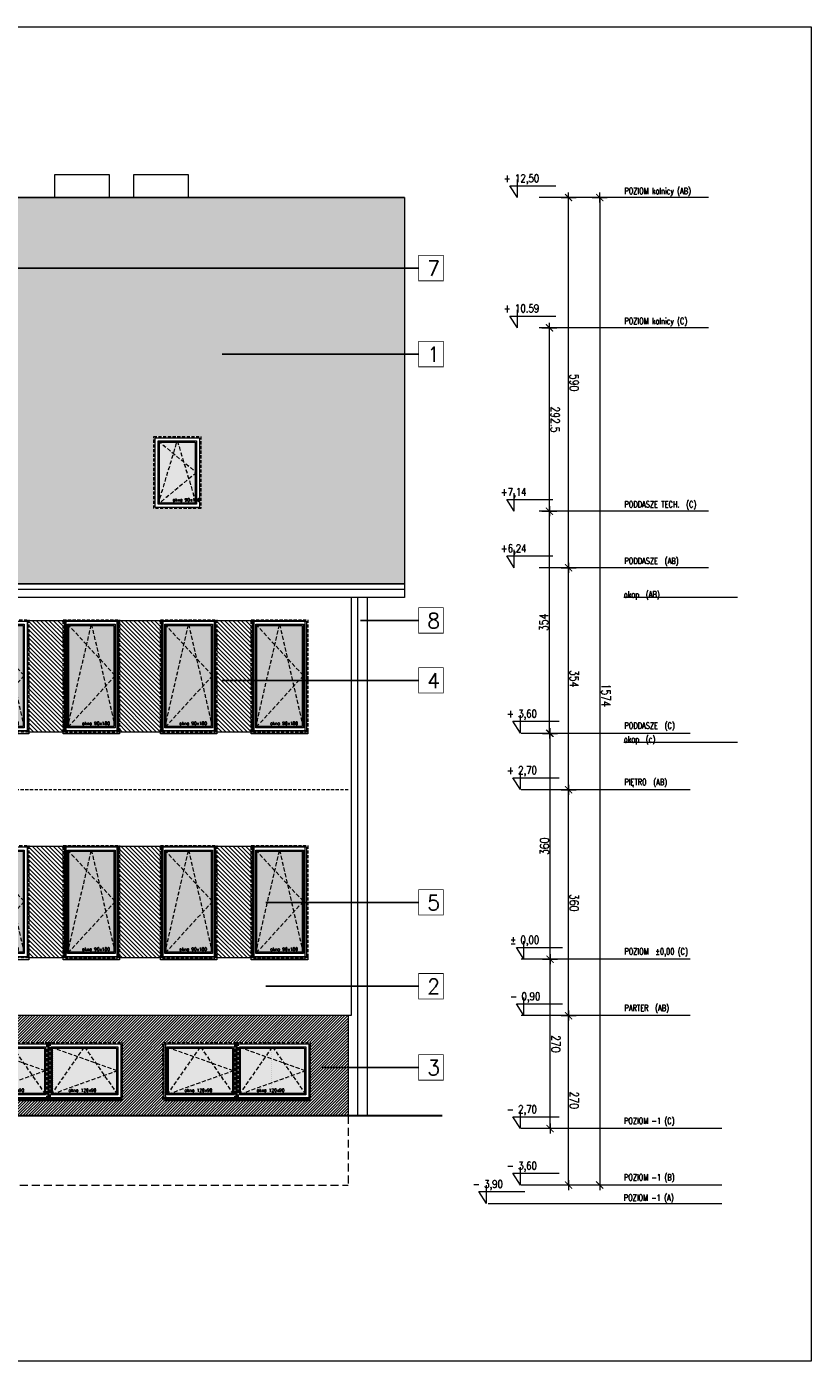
# Model space of a CAD drawing. Header units: millimetres. Extents: x 23192 to 177760, y -399809 to -79279.
# Tile 33 of 256: x 59292 to 60544, y -238865 to -236738. Entities that reach past the tile are written whole.
import ezdxf

# ---------------------------------------------------------------- set-up
doc = ezdxf.new("R2010")
doc.units = ezdxf.units.MM
for name, pattern in [('CACHE', [9.525, 6.35, -3.175]), ('CARKOVANA', [7.5, 5, -2.5]), ('HIDDEN', [9.525, 6.35, -3.175])]:
    doc.linetypes.add(name, pattern=pattern)
doc.layers.get('0').update_dxf_attribs({"lineweight": 0})
for name, color, linetype, lineweight in [('! opisy okien elewacja', 7, 'Continuous', 0), ('!! 0_ Istn-okna', 6, 'Continuous', 13), ('!! 0_ Istn-sciany', 3, 'Continuous', 30), ('!! 0_ Istn-widok', 1, 'Continuous', 15), ('!! 0_ WIDOK ELEWACJA', 4, 'Continuous', 0), ('!! 0_Istn-cienka', 4, 'Continuous', 9), ('!! 0_Istn-drzwi', 1, 'Continuous', 13), ('!! 1_Hatch dach', 252, 'Continuous', 5), ('!! 2_NOWE OKNA WIDOk - remont', 140, 'Continuous', 5), ('!! 2_TYNK OBRYS', 252, 'Continuous', 13), ('0-rzedne-blok', 62, 'Continuous', 13)]:
    doc.layers.add(name, color=color, linetype=linetype, lineweight=lineweight)
doc.layers.add('!! 0_bloki rzędnych', color=7, linetype='Continuous', lineweight=0, plot=False)
doc.layers.add('ND', color=240, linetype='Continuous', lineweight=0, plot=False)
for name, color, linetype, lineweight, true_color in [('!! 1_ELEWACJA KOLOR', 7, 'Continuous', 13, 0x6888bb), ('!! 1_Wyburzenia', 252, 'CARKOVANA', 13, 0x696969), ('!! 2_ELEWACJA COKÓŁ', 9, 'Continuous', 13, 0x808080)]:
    doc.layers.add(name, color=color, linetype=linetype, lineweight=lineweight, true_color=true_color)
doc.layers.add('!!_1  OPISY ELEWACJE', color=250, linetype='Continuous')
doc.styles.add('DEUTSCH', font='SIMPLEX8')
doc.styles.add('SIMPLEX', font='simplex.shx', dxfattribs={"width": 0.77})
doc.styles.add('TXT', font='simplex.shx')
doc.dimstyles.new('OL PB 100', dxfattribs={"dimscale": 4, "dimtxt": 3.5, "dimasz": 0.2, "dimexe": 10, "dimexo": 10, "dimgap": 0.5, "dimtad": 1, "dimdec": 1, "dimrnd": 0.5, "dimzin": 9, "dimdsep": 46, "dimtxsty": 'SIMPLEX', "dimblk": 'thick_MSz', "dimcen": 0.05, "dimdle": 8, "dimse1": 1, "dimse2": 1, "dimclrd": 256, "dimclre": 256, "dimclrt": 3, "dimadec": 1, "dimazin": 2, "dimtfac": 1, "dimtdec": 1, "dimtix": 1, "dimtofl": 0, "dimtmove": 2, "dimatfit": 3, "dimldrblk": 'thick_MSz', "dimfxl": 10, "dimfxlon": 1, "dimtolj": 1, "dimlwd": -1, "dimlwe": -1, "dimarcsym": 0})

# ---------------------------------------------------------------- blocks, each defined once
blk = doc.blocks.new('thick_MSz')
for p, q in [((-10, 0), (10, 0)), ((0, 15), (0, -15))]:
    blk.add_line(p, q)
at = {"const_width": 2, "elevation": 2}
blk.add_lwpolyline([(-7.1, -7.1), (7.1, 7.1)], dxfattribs=at)
blk = doc.blocks.new('*D3807')
at = {"layer": 'DEFPOINTS', "color": 0, "ltscale": 100, "transparency": 16777216}
for p in [(15576.3, 8739.9), (15576.3, 8648.5), (15846.3, 8648.5)]:
    blk.add_point(p, dxfattribs=at)
at = {"layer": 'ND', "ltscale": 100, "transparency": 16777216}
blk.add_line((15845.5, 8739.9), (15577.1, 8739.9), dxfattribs=at)
at = {"layer": 'ND', "ltscale": 100, "transparency": 16777216, "xscale": 0.8, "yscale": 0.8, "zscale": 0.8}
for p, rotation in [((15576.3, 8739.9), 180.0000000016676), ((15846.3, 8739.9), 1.667546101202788e-09)]:
    blk.add_blockref('thick_MSz', p, dxfattribs=dict(at, rotation=rotation))
at = {"layer": 'ND', "color": 3, "ltscale": 100, "transparency": 16777216, "insert": (15711.3, 8748.9), "char_height": 14, "attachment_point": 5, "rotation": 0, "style": 'SIMPLEX'}
blk.add_mtext('\\A1;270', dxfattribs=at)
blk = doc.blocks.new('D_kota')
for p, q in [((8.7, 0), (8.7, 23)), ((-0.8, 15), (8.7, 15)), ((8.7, 0), (-0.8, 15))]:
    blk.add_line(p, q)
blk.add_lwpolyline([(-0.8, 15), (57.9, 15)])
at = {"style": 'DEUTSCH', "width": 0.8}
blk.add_attdef('POZ.ARCH', (7.3, 19.7), '', height=10, dxfattribs=at)
blk = doc.blocks.new('*D3808')
at = {"layer": 'DEFPOINTS', "color": 0, "ltscale": 100, "transparency": 16777216}
for p in [(15846.3, 8789.5), (14272.3, 8752.2), (15846.3, 8606.6)]:
    blk.add_point(p, dxfattribs=at)
at = {"layer": 'ND', "ltscale": 100, "transparency": 16777216}
blk.add_line((14273.1, 8789.5), (15845.5, 8789.5), dxfattribs=at)
at = {"layer": 'ND', "ltscale": 100, "transparency": 16777216, "xscale": 0.8, "yscale": 0.8, "zscale": 0.8}
for p, rotation in [((14272.3, 8789.5), 180.0000000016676), ((15846.3, 8789.5), 1.667517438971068e-09)]:
    blk.add_blockref('thick_MSz', p, dxfattribs=dict(at, rotation=rotation))
at = {"layer": 'ND', "color": 3, "ltscale": 100, "transparency": 16777216, "insert": (15065.7, 8799.5), "char_height": 14, "attachment_point": 5, "rotation": 0, "style": 'SIMPLEX'}
blk.add_mtext('\\A1;1574', dxfattribs=at)
blk = doc.blocks.new('*D3809')
at = {"layer": 'DEFPOINTS', "color": 0, "ltscale": 100, "transparency": 16777216}
for p in [(15216.3, 8739.9), (15216.3, 8648.5), (15576.3, 8648.5)]:
    blk.add_point(p, dxfattribs=at)
at = {"layer": 'ND', "ltscale": 100, "transparency": 16777216}
blk.add_line((15575.5, 8739.9), (15217.1, 8739.9), dxfattribs=at)
at = {"layer": 'ND', "ltscale": 100, "transparency": 16777216, "xscale": 0.8, "yscale": 0.8, "zscale": 0.8}
for p, rotation in [((15216.3, 8739.9), 180.0000000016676), ((15576.3, 8739.9), 1.667546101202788e-09)]:
    blk.add_blockref('thick_MSz', p, dxfattribs=dict(at, rotation=rotation))
at = {"layer": 'ND', "color": 3, "ltscale": 100, "transparency": 16777216, "insert": (15396.3, 8748.9), "char_height": 14, "attachment_point": 5, "rotation": 0, "style": 'SIMPLEX'}
blk.add_mtext('\\A1;360', dxfattribs=at)
blk = doc.blocks.new('*D3810')
at = {"layer": 'DEFPOINTS', "color": 0, "ltscale": 100, "transparency": 16777216}
for p in [(14862.3, 8739.9), (14862.3, 8648.6), (15216.3, 8648.5)]:
    blk.add_point(p, dxfattribs=at)
at = {"layer": 'ND', "ltscale": 100, "transparency": 16777216}
blk.add_line((15215.5, 8739.9), (14863.1, 8739.9), dxfattribs=at)
at = {"layer": 'ND', "ltscale": 100, "transparency": 16777216, "xscale": 0.8, "yscale": 0.8, "zscale": 0.8}
for p, rotation in [((14862.3, 8739.9), 180.0000000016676), ((15216.3, 8739.9), 1.667546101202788e-09)]:
    blk.add_blockref('thick_MSz', p, dxfattribs=dict(at, rotation=rotation))
at = {"layer": 'ND', "color": 3, "ltscale": 100, "transparency": 16777216, "insert": (15039.3, 8748.9), "char_height": 14, "attachment_point": 5, "rotation": 0, "style": 'SIMPLEX'}
blk.add_mtext('\\A1;354', dxfattribs=at)
blk = doc.blocks.new('*D3811')
at = {"layer": 'DEFPOINTS', "color": 0, "ltscale": 100, "transparency": 16777216}
for p in [(14272.3, 8739.9), (14272.3, 8693), (14862.3, 8648.6)]:
    blk.add_point(p, dxfattribs=at)
at = {"layer": 'ND', "ltscale": 100, "transparency": 16777216}
blk.add_line((14861.5, 8739.9), (14273.1, 8739.9), dxfattribs=at)
at = {"layer": 'ND', "ltscale": 100, "transparency": 16777216, "xscale": 0.8, "yscale": 0.8, "zscale": 0.8}
for p, rotation in [((14272.3, 8739.9), 180.0000000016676), ((14862.3, 8739.9), 1.667546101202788e-09)]:
    blk.add_blockref('thick_MSz', p, dxfattribs=dict(at, rotation=rotation))
at = {"layer": 'ND', "color": 3, "ltscale": 100, "transparency": 16777216, "insert": (14567.3, 8748.9), "char_height": 14, "attachment_point": 5, "rotation": 0, "style": 'SIMPLEX'}
blk.add_mtext('\\A1;590', dxfattribs=at)
blk = doc.blocks.new('*D3812')
at = {"layer": 'DEFPOINTS', "color": 0, "ltscale": 100, "transparency": 16777216}
for p in [(15486.3, 8710.4), (15486.3, 8648.5), (15756.3, 8648.5)]:
    blk.add_point(p, dxfattribs=at)
at = {"layer": 'ND', "ltscale": 100, "transparency": 16777216}
blk.add_line((15755.5, 8710.4), (15487.1, 8710.4), dxfattribs=at)
at = {"layer": 'ND', "ltscale": 100, "transparency": 16777216, "xscale": 0.8, "yscale": 0.8, "zscale": 0.8}
for p, rotation in [((15486.3, 8710.4), 180.0000000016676), ((15756.3, 8710.4), 1.667546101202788e-09)]:
    blk.add_blockref('thick_MSz', p, dxfattribs=dict(at, rotation=rotation))
at = {"layer": 'ND', "color": 3, "ltscale": 100, "transparency": 16777216, "insert": (15621.3, 8719.4), "char_height": 14, "attachment_point": 5, "rotation": 0, "style": 'SIMPLEX'}
blk.add_mtext('\\A1;270', dxfattribs=at)
blk = doc.blocks.new('*D3813')
at = {"layer": 'DEFPOINTS', "color": 0, "ltscale": 100, "transparency": 16777216}
for p in [(15126.3, 8710.4), (15126.3, 8648.5), (15486.3, 8648.5)]:
    blk.add_point(p, dxfattribs=at)
at = {"layer": 'ND', "ltscale": 100, "transparency": 16777216}
blk.add_line((15485.5, 8710.4), (15127.1, 8710.4), dxfattribs=at)
at = {"layer": 'ND', "ltscale": 100, "transparency": 16777216, "xscale": 0.8, "yscale": 0.8, "zscale": 0.8, "rotation": 180}
blk.add_blockref('thick_MSz', (15126.3, 8710.4), dxfattribs=at)
at = {"layer": 'ND', "ltscale": 100, "transparency": 16777216, "xscale": 0.8, "yscale": 0.8, "zscale": 0.8}
blk.add_blockref('thick_MSz', (15486.3, 8710.4), dxfattribs=at)
at = {"layer": 'ND', "color": 3, "ltscale": 100, "transparency": 16777216, "insert": (15306.3, 8701.4), "char_height": 14, "attachment_point": 5, "rotation": 180, "style": 'SIMPLEX'}
blk.add_mtext('\\A1;360', dxfattribs=at)
blk = doc.blocks.new('*D3805')
at = {"layer": 'DEFPOINTS', "color": 0, "ltscale": 100, "transparency": 16777216}
for p in [(14772.3, 8709.4), (14772.3, 8648.5), (15126.3, 8648.5)]:
    blk.add_point(p, dxfattribs=at)
at = {"layer": 'ND', "ltscale": 100, "transparency": 16777216}
blk.add_line((15125.5, 8709.4), (14773.1, 8709.4), dxfattribs=at)
at = {"layer": 'ND', "ltscale": 100, "transparency": 16777216, "xscale": 0.8, "yscale": 0.8, "zscale": 0.8, "rotation": 180}
blk.add_blockref('thick_MSz', (14772.3, 8709.4), dxfattribs=at)
at = {"layer": 'ND', "ltscale": 100, "transparency": 16777216, "xscale": 0.8, "yscale": 0.8, "zscale": 0.8}
blk.add_blockref('thick_MSz', (15126.3, 8709.4), dxfattribs=at)
at = {"layer": 'ND', "color": 3, "ltscale": 100, "transparency": 16777216, "insert": (14949.3, 8700.4), "char_height": 14, "attachment_point": 5, "rotation": 180, "style": 'SIMPLEX'}
blk.add_mtext('\\A1;354', dxfattribs=at)
blk = doc.blocks.new('*D3806')
at = {"layer": 'DEFPOINTS', "color": 0, "ltscale": 100, "transparency": 16777216}
for p in [(14479.8, 8709.4), (14479.8, 8593.5), (14772.3, 8593.5)]:
    blk.add_point(p, dxfattribs=at)
at = {"layer": 'ND', "ltscale": 100, "transparency": 16777216}
blk.add_line((14771.5, 8709.4), (14480.6, 8709.4), dxfattribs=at)
at = {"layer": 'ND', "ltscale": 100, "transparency": 16777216, "xscale": 0.8, "yscale": 0.8, "zscale": 0.8, "rotation": 180}
blk.add_blockref('thick_MSz', (14479.8, 8709.4), dxfattribs=at)
at = {"layer": 'ND', "ltscale": 100, "transparency": 16777216, "xscale": 0.8, "yscale": 0.8, "zscale": 0.8}
blk.add_blockref('thick_MSz', (14772.3, 8709.4), dxfattribs=at)
at = {"layer": 'ND', "color": 3, "ltscale": 100, "transparency": 16777216, "insert": (14626.1, 8718.4), "char_height": 14, "attachment_point": 5, "style": 'SIMPLEX'}
blk.add_mtext('\\A1;292.5', dxfattribs=at)
blk = doc.blocks.new('okno 90x180')
at = {"layer": '!! 1_Hatch dach', "true_color": 0x575757}
h = blk.add_hatch(dxfattribs=at)
h.set_pattern_fill('DOTS', color=251)
h.set_pattern_definition([(0, (-9632.3096, -11392.1331), (0.79375, 1.5875), [0, -1.5875])])
h.paths.add_polyline_path([(9, -10), (81, -10), (81, -171), (9, -171)])
at = {"layer": '!! 0_ Istn-okna', "linetype": 'CARKOVANA', "lineweight": 5}
blk.add_lwpolyline([(0, -1), (90, -1), (90, -180), (0, -180)], close=True, dxfattribs=at)
at = {"layer": '!! 0_ Istn-okna'}
for points in [[(2, -3), (88, -3), (88, -178), (2, -178)], [(7, -8), (83, -8), (83, -173), (7, -173)], [(9, -10), (81, -10), (81, -171), (9, -171)], [(0, -178), (90, -178), (90, -183), (0, -183)]]:
    blk.add_lwpolyline(points, close=True, dxfattribs=at)
at = {"layer": '!! 1_Hatch dach', "color": 251, "linetype": 'CACHE', "true_color": 0x575757}
for points in [[(7, -173), (45, -8), (83, -173)], [(7, -8), (83, -90), (7, -173)]]:
    blk.add_lwpolyline(points, dxfattribs=at)
at = {"insert": (30.1, -163.6), "char_height": 5, "attachment_point": 1, "style": 'TXT'}
blk.add_mtext_dynamic_manual_height_columns('okno 90x180', width=52.63, gutter_width=75, heights=[0], dxfattribs=at)
blk = doc.blocks.new('okno 115x115')
at = {"layer": '!! 1_Hatch dach', "true_color": 0x575757}
h = blk.add_hatch(dxfattribs=at)
h.set_pattern_fill('DOTS', color=251, angle=360)
h.set_pattern_definition([(360, (-21873.4686, 1906.5186), (0.79375, 1.5875), [0, -1.5875])])
h.paths.add_polyline_path([(-12259.7, 13266.7), (-12157.7, 13266.7), (-12157.7, 13194.7), (-12259.7, 13194.7)])
h = blk.add_hatch(dxfattribs=at)
h.set_pattern_fill('ANSI31', color=251, scale=0.2, angle=360)
h.paths.add_polyline_path([(-12264.2, 13187.7), (-12153.2, 13187.7), (-12153.2, 13182.7), (-12264.2, 13182.7)])
at = {"layer": '!! 0_ Istn-okna', "linetype": 'CARKOVANA', "lineweight": 5}
blk.add_lwpolyline([(-12268.7, 13275.7), (-12148.7, 13275.7), (-12148.7, 13185.7), (-12268.7, 13185.7)], close=True, dxfattribs=at)
at = {"layer": '!! 0_ Istn-okna'}
for points in [[(-12266.7, 13273.7), (-12150.7, 13273.7), (-12150.7, 13187.7), (-12266.7, 13187.7)], [(-12261.7, 13268.7), (-12155.7, 13268.7), (-12155.7, 13192.7), (-12261.7, 13192.7)], [(-12259.7, 13266.7), (-12157.7, 13266.7), (-12157.7, 13194.7), (-12259.7, 13194.7)], [(-12266.7, 13187.7), (-12150.7, 13187.7), (-12150.7, 13182.7), (-12266.7, 13182.7)]]:
    blk.add_lwpolyline(points, close=True, dxfattribs=at)
at = {"layer": '!! 1_Hatch dach', "color": 251, "linetype": 'CACHE', "true_color": 0x575757}
for points in [[(-12261.7, 13192.7), (-12208.7, 13268.7), (-12155.7, 13192.7)], [(-12261.7, 13268.7), (-12155.7, 13230.7), (-12261.7, 13192.7)]]:
    blk.add_lwpolyline(points, dxfattribs=at)
at = {"insert": (-12234.1, 13202.1), "char_height": 5, "attachment_point": 1, "style": 'TXT'}
blk.add_mtext_dynamic_manual_height_columns('okno 120x90', width=52.63, gutter_width=75, heights=[0], dxfattribs=at)
blk = doc.blocks.new('OKNO POŁACIOWE')
at = {"layer": '!! 1_Hatch dach', "true_color": 0x575757}
h = blk.add_hatch(dxfattribs=at)
h.set_pattern_fill('DOTS', color=251)
h.set_pattern_definition([(0, (62967.6391, -229507.4222), (0.79375, 1.5875), [0, -1.5875])])
h.paths.add_polyline_path([(72608.9, -218174.3), (72665.9, -218174.3), (72665.9, -218271.3), (72608.9, -218271.3)])
at = {"layer": '!! 0_ Istn-okna', "linetype": 'CARKOVANA', "lineweight": 5}
blk.add_lwpolyline([(72599.9, -218165.3), (72674.9, -218165.3), (72674.9, -218280.3), (72599.9, -218280.3)], close=True, dxfattribs=at)
at = {"layer": '!! 0_ Istn-okna'}
for points in [[(72601.9, -218167.3), (72672.9, -218167.3), (72672.9, -218278.3), (72601.9, -218278.3)], [(72606.9, -218172.3), (72667.9, -218172.3), (72667.9, -218273.3), (72606.9, -218273.3)], [(72608.9, -218174.3), (72665.9, -218174.3), (72665.9, -218271.3), (72608.9, -218271.3)]]:
    blk.add_lwpolyline(points, close=True, dxfattribs=at)
at = {"layer": '!! 1_Hatch dach', "color": 251, "linetype": 'CACHE', "true_color": 0x575757}
for points in [[(72606.9, -218273.3), (72637.4, -218172.3), (72667.9, -218273.3)], [(72606.9, -218172.3), (72667.9, -218222.8), (72606.9, -218273.3)]]:
    blk.add_lwpolyline(points, dxfattribs=at)
at = {"insert": (72630, -218263.9), "char_height": 5, "attachment_point": 1, "style": 'TXT'}
blk.add_mtext_dynamic_manual_height_columns('okno 90x180', width=52.63, gutter_width=75, heights=[0], dxfattribs=at)
blk = doc.blocks.new('POZIOMY BLOK')
for p, q in [((14909.91, 9009.49), (14909.91, 8828.06)), ((15140.67, 9009.49), (15140.67, 8828.06)), ((15756.32, 8984.49), (15756.32, 8664.25)), ((15846.32, 8984.49), (15846.32, 8664.25)), ((15876.32, 8984.49), (15876.32, 8664.25)), ((14272.32, 8962.8), (14272.32, 8693.05)), ((14479.8, 8962.8), (14479.8, 8693.05)), ((14772.32, 8962.8), (14772.32, 8693.05)), ((14862.32, 8962.8), (14862.32, 8693.05)), ((15126.32, 8934), (15126.32, 8664.25)), ((15216.32, 8934), (15216.32, 8664.25)), ((15486.32, 8934), (15486.32, 8664.25)), ((15576.32, 8934), (15576.32, 8664.25)), ((15876.32, 8682.25), (15876.32, 8611.49))]:
    blk.add_line(p, q)
at = {"layer": '0-rzedne-blok'}
ref = blk.add_blockref('D_kota', (15125.85, 8652.26), dxfattribs=dict(at, xscale=1.250000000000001, yscale=1.250000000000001, zscale=1.250000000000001, rotation=89.99999992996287))
ref.add_attrib('POZ.ARCH', '+ 3,60', (15101.27, 8641.44), dxfattribs={"layer": '0', "height": 12.5, "rotation": 90, "style": 'DEUTSCH', "width": 0.8})
ref = blk.add_blockref('D_kota', (15215.85, 8652.26), dxfattribs=dict(at, xscale=1.250000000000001, yscale=1.250000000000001, zscale=1.250000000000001, rotation=89.99999992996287))
ref.add_attrib('POZ.ARCH', '+ 2,70', (15191.27, 8641.44), dxfattribs={"layer": '0', "height": 12.5, "rotation": 90, "style": 'DEUTSCH', "width": 0.8})
ref = blk.add_blockref('D_kota', (15486.32, 8657.67), dxfattribs=dict(at, xscale=1.250000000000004, yscale=1.250000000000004, zscale=1.250000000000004, rotation=90))
ref.add_attrib('POZ.ARCH', '%%p 0,00  ', (15461.74, 8646.85), dxfattribs={"layer": '0', "height": 12.5, "rotation": 90, "style": 'DEUTSCH', "width": 0.8})
ref = blk.add_blockref('D_kota', (15576.32, 8657.67), dxfattribs=dict(at, xscale=1.250000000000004, yscale=1.250000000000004, zscale=1.250000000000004, rotation=90))
ref.add_attrib('POZ.ARCH', '- 0,90  ', (15551.74, 8646.85), dxfattribs={"layer": '0', "height": 12.5, "rotation": 90, "style": 'DEUTSCH', "width": 0.8})
ref = blk.add_blockref('D_kota', (15756.32, 8652.26), dxfattribs=dict(at, xscale=1.250000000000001, yscale=1.250000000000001, zscale=1.250000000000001, rotation=89.99999992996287))
ref.add_attrib('POZ.ARCH', '- 2,70', (15731.74, 8641.44), dxfattribs={"layer": '0', "height": 12.5, "rotation": 90, "style": 'DEUTSCH', "width": 0.8})
ref = blk.add_blockref('D_kota', (15846.32, 8652.26), dxfattribs=dict(at, xscale=1.250000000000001, yscale=1.250000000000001, zscale=1.250000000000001, rotation=89.99999992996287))
ref.add_attrib('POZ.ARCH', '- 3,60', (15821.74, 8641.44), dxfattribs={"layer": '0', "height": 12.5, "rotation": 90, "style": 'DEUTSCH', "width": 0.8})
ref = blk.add_blockref('D_kota', (14272.32, 8647.32), dxfattribs=dict(at, xscale=1.250000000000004, yscale=1.250000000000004, zscale=1.250000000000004, rotation=90))
ref.add_attrib('POZ.ARCH', '+ 12,50', (14247.74, 8636.49), dxfattribs={"layer": '0', "height": 12.5, "rotation": 90, "style": 'DEUTSCH', "width": 0.8})
ref = blk.add_blockref('D_kota', (14479.8, 8647.32), dxfattribs=dict(at, xscale=1.250000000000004, yscale=1.250000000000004, zscale=1.250000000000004, rotation=90))
ref.add_attrib('POZ.ARCH', '+ 10.59', (14455.22, 8636.49), dxfattribs={"layer": '0', "height": 12.5, "rotation": 90, "style": 'DEUTSCH', "width": 0.8})
ref = blk.add_blockref('D_kota', (14772.32, 8642.51), dxfattribs=dict(at, xscale=1.250000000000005, yscale=1.250000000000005, zscale=1.250000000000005, rotation=90))
ref.add_attrib('POZ.ARCH', '+7,14', (14747.74, 8631.68), dxfattribs={"layer": '0', "height": 12.5, "rotation": 90, "style": 'DEUTSCH', "width": 0.8})
ref = blk.add_blockref('D_kota', (14862.32, 8642.51), dxfattribs=dict(at, xscale=1.250000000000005, yscale=1.250000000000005, zscale=1.250000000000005, rotation=90))
ref.add_attrib('POZ.ARCH', '+6,24', (14837.74, 8631.68), dxfattribs={"layer": '0', "height": 12.5, "rotation": 90, "style": 'DEUTSCH', "width": 0.8})
ref = blk.add_blockref('D_kota', (15875.5, 8597.99), dxfattribs=dict(at, xscale=1.250000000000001, yscale=1.250000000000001, zscale=1.250000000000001, rotation=89.99999992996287))
ref.add_attrib('POZ.ARCH', '- 3,90', (15850.92, 8587.16), dxfattribs={"layer": '0', "height": 12.5, "rotation": 90, "style": 'DEUTSCH', "width": 0.8})
at = {"style": 'SIMPLEX', "width": 0.77}
for s, p in [('POZIOM kalnicy (AB)', (14266.63, 8829.03, -0.04)), ('POZIOM kalnicy (C)', (14474.11, 8829.03, -0.04)), ('PODDASZE TECH.  (C)', (14766.35, 8829.03, -0.04)), ('POZIOM  %%P0,00 (C)', (15478.99, 8829.03, -0.04)), ('PODDASZE  (AB)', (14856.35, 8829.03, -0.04)), ('PODDASZE  (C)', (15118.99, 8829.03, -0.04)), ('PIĘTRO  (AB)', (15208.99, 8829.03, -0.04)), ('POZIOM -1 (C)', (15748.99, 8828.23, -0.04)), ('POZIOM -1 (B)', (15838.99, 8828.23, -0.04)), ('POZIOM -1 (A)', (15871.38, 8827.97, -0.04)), ('okap  (AB)', (14909.91, 8828.06)), ('PARTER  (AB)', (15568.99, 8829.03, -0.04)), ('okap  (c)', (15140.67, 8828.06))]:
    blk.add_text(s, height=10, rotation=90, dxfattribs=at).set_placement(p)
at = {"layer": 'ND', "ltscale": 100}
dim = blk.add_linear_dim(base=(15846.32, 8789.48), p1=(14272.32, 8752.23), p2=(15846.32, 8606.6), angle=180, dimstyle='OL PB 100', dxfattribs=at)
dim.commit()
dim.dimension.update_dxf_attribs({"geometry": '*D3808', "text_midpoint": (15065.71, 8799.48), "dimtype": 160})
for base, p1, p2, picture, middle in [((14272.32, 8739.89), (14862.32, 8648.65), (14272.32, 8693.05), '*D3811', (14567.32, 8748.89)), ((14862.32, 8739.89), (15216.32, 8648.52), (14862.32, 8648.65), '*D3810', (15039.32, 8748.89)), ((15216.32, 8739.89), (15576.32, 8648.52), (15216.32, 8648.52), '*D3809', (15396.32, 8748.89)), ((15576.32, 8739.89), (15846.32, 8648.52), (15576.32, 8648.52), '*D3807', (15711.32, 8748.89)), ((15486.32, 8710.39), (15756.32, 8648.52), (15486.32, 8648.52), '*D3812', (15621.32, 8719.39)), ((14772.32, 8709.43), (15126.32, 8648.52), (14772.32, 8648.52), '*D3805', (14949.32, 8700.43)), ((15126.32, 8710.39), (15486.32, 8648.52), (15126.32, 8648.52), '*D3813', (15306.32, 8701.39))]:
    dim = blk.add_linear_dim(base=base, p1=p1, p2=p2, angle=180, dimstyle='OL PB 100', dxfattribs=at)
    dim.commit()
    dim.dimension.update_dxf_attribs({"geometry": picture, "text_midpoint": middle})
dim = blk.add_linear_dim(base=(14479.8, 8709.43), p1=(14772.32, 8593.49), p2=(14479.8, 8593.49), dimstyle='OL PB 100', dxfattribs=at)
dim.commit()
dim.dimension.update_dxf_attribs({"geometry": '*D3806', "text_midpoint": (14626.06, 8718.43)})

msp = doc.modelspace()

# ---------------------------------------------------------------- hatches: boundary and pattern name
at = {"layer": '!! 1_ELEWACJA KOLOR', "true_color": 0xa78758}
h = msp.add_hatch(dxfattribs=at)
h.set_pattern_fill('ANSI31', color=45, scale=1.5, angle=-90)
h.set_pattern_definition([(315, (7914.515, -90), (3.36759605, 3.36759605), [])])
h.paths.add_polyline_path([(59293.56903, -237684.26576), (59352.56903, -237684.26576), (59352.56903, -237862.26576), (59293.56903, -237862.26576)])
h = msp.add_hatch(dxfattribs=at)
h.set_pattern_fill('ANSI31', color=45, scale=1.5, angle=-90)
h.set_pattern_definition([(315, (8069.515, -90), (3.36759605, 3.36759605), [])])
h.paths.add_polyline_path([(59438.56903, -237684.26576), (59507.56903, -237684.26576), (59507.56903, -237862.26576), (59438.56903, -237862.26576)])
h = msp.add_hatch(dxfattribs=at)
h.set_pattern_fill('ANSI31', color=45, scale=1.5, angle=-90)
h.set_pattern_definition([(315, (8214.515, -90), (3.36759605, 3.36759605), [])])
h.paths.add_polyline_path([(59593.56903, -237684.26576), (59652.56903, -237684.26576), (59652.56903, -237862.26576), (59593.56903, -237862.26576)])
h = msp.add_hatch(dxfattribs=at)
h.set_pattern_fill('ANSI31', color=45, scale=1.5, angle=-90)
h.set_pattern_definition([(315, (7914.515, -450), (3.36759605, 3.36759605), [])])
h.paths.add_polyline_path([(59293.56903, -238044.26576), (59352.56903, -238044.26576), (59352.56903, -238222.26576), (59293.56903, -238222.26576)])
h = msp.add_hatch(dxfattribs=at)
h.set_pattern_fill('ANSI31', color=45, scale=1.5, angle=-90)
h.set_pattern_definition([(315, (8069.515, -450), (3.36759605, 3.36759605), [])])
h.paths.add_polyline_path([(59438.56903, -238044.26576), (59507.56903, -238044.26576), (59507.56903, -238222.26576), (59438.56903, -238222.26576)])
h = msp.add_hatch(dxfattribs=at)
h.set_pattern_fill('ANSI31', color=45, scale=1.5, angle=-90)
h.set_pattern_definition([(315, (8214.515, -450), (3.36759605, 3.36759605), [])])
h.paths.add_polyline_path([(59593.56903, -238044.26576), (59652.56903, -238044.26576), (59652.56903, -238222.26576), (59593.56903, -238222.26576)])
at = {"layer": '!! 1_Hatch dach', "true_color": 0x990000}
h = msp.add_hatch(dxfattribs=at)
h.set_pattern_fill('AR-B88', color=14, scale=0.1, angle=180)
h.paths.add_polyline_path([(58873.06903, -237010.26576), (55873.06903, -237010.26576), (56246.33593, -237284.71534), (56239.06903, -237292.97319), (56239.06903, -237306.48603), (56227.17773, -237306.48603), (56190.56903, -237306.48603), (56190.56903, -237556.44129), (55555.56903, -237556.44129), (55555.56903, -237306.48603), (55507.06903, -237306.48603), (55507.06903, -237292.97319), (55499.80212, -237284.71534), (55873.06903, -237010.26576), (54941.06903, -237010.26576), (54941.06903, -237626.08383), (56910.29832, -237626.08383), (57374.31903, -237217.7456), (57838.33974, -237626.08383), (59895.06903, -237626.08383), (59895.06903, -237010.26576), (58873.06903, -237010.26576), (59246.33593, -237284.71534), (59239.06903, -237292.97319), (59239.06903, -237306.48603), (59227.17773, -237306.48603), (59190.56903, -237306.48603), (59190.56903, -237556.44129), (58555.56903, -237556.44129), (58555.56903, -237306.48603), (58507.06903, -237306.48603), (58507.06903, -237292.97319), (58499.80212, -237284.71534)])
h.paths.add_polyline_path([(56496.06903, -237391.06821), (56496.06903, -237506.06821), (56421.06903, -237506.06821), (56421.06903, -237391.06821)], flags=16)
h.paths.add_polyline_path([(56489.06903, -237398.06821), (56489.06903, -237499.06821), (56428.06903, -237499.06821), (56428.06903, -237398.06821)], flags=0)
h.paths.add_polyline_path([(56487.06903, -237400.06821), (56487.06903, -237446.91247), (56489.06903, -237448.56821), (56487.06903, -237450.22394), (56487.06903, -237492.44526), (56488.46507, -237497.06821), (56430.48487, -237497.06821), (56428.06903, -237499.06821), (56430.06903, -237492.44526), (56430.06903, -237399.72394), (56430.48487, -237400.06821), (56457.96507, -237400.06821), (56458.56903, -237398.06821), (56459.17299, -237400.06821)], flags=0)
h.paths.add_polyline_path([(59495.06903, -237391.06821), (59570.06903, -237391.06821), (59570.06903, -237506.06821), (59495.06903, -237506.06821)], flags=16)
h.paths.add_polyline_path([(59502.06903, -237398.06821), (59563.06903, -237398.06821), (59563.06903, -237499.06821), (59502.06903, -237499.06821)], flags=0)
h.paths.add_polyline_path([(59504.06903, -237399.72394), (59504.48487, -237400.06821), (59531.96507, -237400.06821), (59532.56903, -237398.06821), (59533.17299, -237400.06821), (59561.06903, -237400.06821), (59561.06903, -237446.91247), (59563.06903, -237448.56821), (59561.06903, -237450.22394), (59561.06903, -237492.44526), (59562.46507, -237497.06821), (59504.48487, -237497.06821), (59502.06903, -237499.06821), (59504.06903, -237492.44526)], flags=0)
h.paths.add_polyline_path([(55345.06903, -237391.06821), (55345.06903, -237506.06821), (55270.06903, -237506.06821), (55270.06903, -237391.06821)], flags=16)
h.paths.add_polyline_path([(55338.06903, -237398.06821), (55338.06903, -237499.06821), (55277.06903, -237499.06821), (55277.06903, -237398.06821)], flags=0)
h.paths.add_polyline_path([(55336.06903, -237400.06821), (55336.06903, -237446.91247), (55338.06903, -237448.56821), (55336.06903, -237450.22394), (55336.06903, -237492.44526), (55337.46507, -237497.06821), (55279.48487, -237497.06821), (55277.06903, -237499.06821), (55279.06903, -237492.44526), (55279.06903, -237399.72394), (55279.48487, -237400.06821), (55306.96507, -237400.06821), (55307.56903, -237398.06821), (55308.17299, -237400.06821)], flags=0)
h.paths.add_polyline_path([(55298.89678, -237495.90858), (55349.01583, -237495.90858), (55349.01583, -237488.40858), (55298.89678, -237488.40858)], flags=24)
h.paths.add_polyline_path([(56449.89678, -237495.90858), (56500.01583, -237495.90858), (56500.01583, -237488.40858), (56449.89678, -237488.40858)], flags=24)
h.paths.add_polyline_path([(59523.89678, -237495.90858), (59574.01583, -237495.90858), (59574.01583, -237488.40858), (59523.89678, -237488.40858)], flags=24)
at = {"layer": '!! 2_ELEWACJA COKÓŁ', "true_color": 0x2b2b2c}
h = msp.add_hatch(dxfattribs=at)
h.set_pattern_fill('ANSI31', color=250)
h.set_pattern_definition([(45, (-4038.4983, -36130.5186), (-2.24506403, 2.24506403), [])])
h.paths.add_polyline_path([(59805.06903, -238314.26576), (58005.06903, -238314.26576), (58005.06903, -238473.84785), (59805.06903, -238473.84785)])
h.paths.add_polyline_path([(59212.06903, -238357.26576), (59327.06903, -238357.26576), (59444.06903, -238357.26576), (59444.06903, -238449.26576), (59212.06903, -238449.26576)], flags=16)
h.paths.add_polyline_path([(59214.06903, -238359.26576), (59325.06903, -238359.26576), (59325.06903, -238445.26576), (59214.06903, -238445.26576)], flags=0)
h.paths.add_polyline_path([(59219.06903, -238364.26576), (59320.06903, -238364.26576), (59320.06903, -238440.26576), (59219.06903, -238440.26576)], flags=0)
h.paths.add_polyline_path([(59224.38482, -238366.26576), (59268.24008, -238366.26576), (59269.56903, -238364.26576), (59270.89798, -238366.26576), (59318.06903, -238366.26576), (59318.06903, -238401.51328), (59320.06903, -238402.26576), (59318.06903, -238403.01823), (59318.06903, -238437.25586), (59318.74008, -238438.26576), (59224.38482, -238438.26576), (59219.06903, -238440.26576), (59221.06903, -238437.25586), (59221.06903, -238365.01823)], flags=0)
h.paths.add_polyline_path([(59144.06903, -238449.26576), (58912.06903, -238449.26576), (58912.06903, -238357.26576), (59027.06903, -238357.26576), (59144.06903, -238357.26576)], flags=16)
h.paths.add_polyline_path([(59140.06903, -238359.26576), (59140.06903, -238445.26576), (59029.06903, -238445.26576), (59029.06903, -238359.26576)], flags=0)
h.paths.add_polyline_path([(59135.06903, -238364.26576), (59135.06903, -238440.26576), (59034.06903, -238440.26576), (59034.06903, -238364.26576)], flags=0)
h.paths.add_polyline_path([(59133.06903, -238366.26576), (59133.06903, -238401.51328), (59135.06903, -238402.26576), (59133.06903, -238403.01823), (59133.06903, -238437.25586), (59133.74008, -238438.26576), (59039.38482, -238438.26576), (59034.06903, -238440.26576), (59036.06903, -238437.25586), (59036.06903, -238365.01823), (59039.38482, -238366.26576), (59083.24008, -238366.26576), (59084.56903, -238364.26576), (59085.89798, -238366.26576)], flags=0)
h.paths.add_polyline_path([(59329.06903, -238359.26576), (59440.06903, -238359.26576), (59440.06903, -238445.26576), (59329.06903, -238445.26576)], flags=0)
h.paths.add_polyline_path([(59334.06903, -238364.26576), (59435.06903, -238364.26576), (59435.06903, -238440.26576), (59334.06903, -238440.26576)], flags=0)
h.paths.add_polyline_path([(59339.38482, -238366.26576), (59383.24008, -238366.26576), (59384.56903, -238364.26576), (59385.89798, -238366.26576), (59433.06903, -238366.26576), (59433.06903, -238401.51328), (59435.06903, -238402.26576), (59433.06903, -238403.01823), (59433.06903, -238437.25586), (59433.74008, -238438.26576), (59339.38482, -238438.26576), (59334.06903, -238440.26576), (59336.06903, -238437.25586), (59336.06903, -238365.01823)], flags=0)
h.paths.add_polyline_path([(59025.06903, -238359.26576), (59025.06903, -238445.26576), (58914.06903, -238445.26576), (58914.06903, -238359.26576)], flags=0)
h.paths.add_polyline_path([(59020.06903, -238364.26576), (59020.06903, -238440.26576), (58919.06903, -238440.26576), (58919.06903, -238364.26576)], flags=0)
h.paths.add_polyline_path([(59018.06903, -238366.26576), (59018.06903, -238401.51328), (59020.06903, -238402.26576), (59018.06903, -238403.01823), (59018.06903, -238437.25586), (59018.74008, -238438.26576), (58924.38482, -238438.26576), (58919.06903, -238440.26576), (58921.06903, -238437.25586), (58921.06903, -238365.01823), (58924.38482, -238366.26576), (58968.24008, -238366.26576), (58969.56903, -238364.26576), (58970.89798, -238366.26576)], flags=0)
h.paths.add_polyline_path([(59512.06903, -238357.26576), (59627.06903, -238357.26576), (59744.06903, -238357.26576), (59744.06903, -238449.26576), (59512.06903, -238449.26576)], flags=16)
h.paths.add_polyline_path([(59514.06903, -238359.26576), (59625.06903, -238359.26576), (59625.06903, -238445.26576), (59514.06903, -238445.26576)], flags=0)
h.paths.add_polyline_path([(59519.06903, -238364.26576), (59620.06903, -238364.26576), (59620.06903, -238440.26576), (59519.06903, -238440.26576)], flags=0)
h.paths.add_polyline_path([(59521.06903, -238365.01823), (59524.38482, -238366.26576), (59568.24008, -238366.26576), (59569.56903, -238364.26576), (59570.89798, -238366.26576), (59618.06903, -238366.26576), (59618.06903, -238401.51328), (59620.06903, -238402.26576), (59618.06903, -238403.01823), (59618.06903, -238437.25586), (59618.74008, -238438.26576), (59524.38482, -238438.26576), (59519.06903, -238440.26576), (59521.06903, -238437.25586)], flags=0)
h.paths.add_polyline_path([(58844.06903, -238449.26576), (58612.06903, -238449.26576), (58612.06903, -238357.26576), (58727.06903, -238357.26576), (58844.06903, -238357.26576)], flags=16)
h.paths.add_polyline_path([(58840.06903, -238359.26576), (58840.06903, -238445.26576), (58729.06903, -238445.26576), (58729.06903, -238359.26576)], flags=0)
h.paths.add_polyline_path([(58835.06903, -238364.26576), (58835.06903, -238440.26576), (58734.06903, -238440.26576), (58734.06903, -238364.26576)], flags=0)
h.paths.add_polyline_path([(58833.06903, -238366.26576), (58833.06903, -238401.51328), (58835.06903, -238402.26576), (58833.06903, -238403.01823), (58833.06903, -238437.25586), (58833.74008, -238438.26576), (58739.38482, -238438.26576), (58734.06903, -238440.26576), (58736.06903, -238437.25586), (58736.06903, -238365.01823), (58739.38482, -238366.26576), (58783.24008, -238366.26576), (58784.56903, -238364.26576), (58785.89798, -238366.26576)], flags=0)
h.paths.add_polyline_path([(59629.06903, -238359.26576), (59740.06903, -238359.26576), (59740.06903, -238445.26576), (59629.06903, -238445.26576)], flags=0)
h.paths.add_polyline_path([(59634.06903, -238364.26576), (59735.06903, -238364.26576), (59735.06903, -238440.26576), (59634.06903, -238440.26576)], flags=0)
h.paths.add_polyline_path([(59636.06903, -238365.01823), (59639.38482, -238366.26576), (59683.24008, -238366.26576), (59684.56903, -238364.26576), (59685.89798, -238366.26576), (59733.06903, -238366.26576), (59733.06903, -238401.51328), (59735.06903, -238402.26576), (59733.06903, -238403.01823), (59733.06903, -238437.25586), (59733.74008, -238438.26576), (59639.38482, -238438.26576), (59634.06903, -238440.26576), (59636.06903, -238437.25586)], flags=0)
h.paths.add_polyline_path([(58725.06903, -238359.26576), (58725.06903, -238445.26576), (58614.06903, -238445.26576), (58614.06903, -238359.26576)], flags=0)
h.paths.add_polyline_path([(58720.06903, -238364.26576), (58720.06903, -238440.26576), (58619.06903, -238440.26576), (58619.06903, -238364.26576)], flags=0)
h.paths.add_polyline_path([(58718.06903, -238366.26576), (58718.06903, -238401.51328), (58720.06903, -238402.26576), (58718.06903, -238403.01823), (58718.06903, -238437.25586), (58718.74008, -238438.26576), (58624.38482, -238438.26576), (58619.06903, -238440.26576), (58621.06903, -238437.25586), (58621.06903, -238365.01823), (58624.38482, -238366.26576), (58668.24008, -238366.26576), (58669.56903, -238364.26576), (58670.89798, -238366.26576)], flags=0)
h.paths.add_polyline_path([(58544.06903, -238449.26576), (58312.06903, -238449.26576), (58312.06903, -238357.26576), (58427.06903, -238357.26576), (58544.06903, -238357.26576)], flags=16)
h.paths.add_polyline_path([(58540.06903, -238359.26576), (58540.06903, -238445.26576), (58429.06903, -238445.26576), (58429.06903, -238359.26576)], flags=0)
h.paths.add_polyline_path([(58535.06903, -238364.26576), (58535.06903, -238440.26576), (58434.06903, -238440.26576), (58434.06903, -238364.26576)], flags=0)
h.paths.add_polyline_path([(58533.06903, -238366.26576), (58533.06903, -238401.51328), (58535.06903, -238402.26576), (58533.06903, -238403.01823), (58533.06903, -238437.25586), (58533.74008, -238438.26576), (58439.38482, -238438.26576), (58434.06903, -238440.26576), (58436.06903, -238437.25586), (58436.06903, -238365.01823), (58439.38482, -238366.26576), (58483.24008, -238366.26576), (58484.56903, -238364.26576), (58485.89798, -238366.26576)], flags=0)
h.paths.add_polyline_path([(58425.06903, -238359.26576), (58425.06903, -238445.26576), (58314.06903, -238445.26576), (58314.06903, -238359.26576)], flags=0)
h.paths.add_polyline_path([(58420.06903, -238364.26576), (58420.06903, -238440.26576), (58319.06903, -238440.26576), (58319.06903, -238364.26576)], flags=0)
h.paths.add_polyline_path([(58420.06903, -238402.26576), (58418.06903, -238403.01823), (58418.06903, -238437.25586), (58418.74008, -238438.26576), (58324.38482, -238438.26576), (58319.06903, -238440.26576), (58321.06903, -238437.25586), (58321.06903, -238365.01823), (58324.38482, -238366.26576), (58368.24008, -238366.26576), (58369.56903, -238364.26576), (58370.89798, -238366.26576), (58418.06903, -238366.26576), (58418.06903, -238401.51328)], flags=0)
h.paths.add_polyline_path([(58244.06903, -238449.26576), (58012.06903, -238449.26576), (58012.06903, -238357.26576), (58127.06903, -238357.26576), (58244.06903, -238357.26576)], flags=16)
h.paths.add_polyline_path([(58240.06903, -238359.26576), (58240.06903, -238445.26576), (58129.06903, -238445.26576), (58129.06903, -238359.26576)], flags=0)
h.paths.add_polyline_path([(58235.06903, -238364.26576), (58235.06903, -238440.26576), (58134.06903, -238440.26576), (58134.06903, -238364.26576)], flags=0)
h.paths.add_polyline_path([(58235.06903, -238402.26576), (58233.06903, -238403.01823), (58233.06903, -238437.25586), (58233.74008, -238438.26576), (58139.38482, -238438.26576), (58134.06903, -238440.26576), (58136.06903, -238437.25586), (58136.06903, -238365.01823), (58139.38482, -238366.26576), (58183.24008, -238366.26576), (58184.56903, -238364.26576), (58185.89798, -238366.26576), (58233.06903, -238366.26576), (58233.06903, -238401.51328)], flags=0)
h.paths.add_polyline_path([(58125.06903, -238359.26576), (58125.06903, -238445.26576), (58014.06903, -238445.26576), (58014.06903, -238359.26576)], flags=0)
h.paths.add_polyline_path([(58120.06903, -238364.26576), (58120.06903, -238440.26576), (58019.06903, -238440.26576), (58019.06903, -238364.26576)], flags=0)
h.paths.add_polyline_path([(58120.06903, -238402.26576), (58118.06903, -238403.01823), (58118.06903, -238437.25586), (58118.74008, -238438.26576), (58024.38482, -238438.26576), (58019.06903, -238440.26576), (58021.06903, -238437.25586), (58021.06903, -238365.01823), (58024.38482, -238366.26576), (58068.24008, -238366.26576), (58069.56903, -238364.26576), (58070.89798, -238366.26576), (58118.06903, -238366.26576), (58118.06903, -238401.51328)], flags=0)
h.paths.add_polyline_path([(59657.89678, -238437.10613), (59707.06345, -238437.10613), (59707.06345, -238429.60613), (59657.89678, -238429.60613)], flags=8)
h.paths.add_polyline_path([(59542.89678, -238437.10613), (59592.06345, -238437.10613), (59592.06345, -238429.60613), (59542.89678, -238429.60613)], flags=8)
h.paths.add_polyline_path([(59357.89678, -238437.10613), (59407.06345, -238437.10613), (59407.06345, -238429.60613), (59357.89678, -238429.60613)], flags=8)
h.paths.add_polyline_path([(59242.89678, -238437.10613), (59292.06345, -238437.10613), (59292.06345, -238429.60613), (59242.89678, -238429.60613)], flags=8)
h.paths.add_polyline_path([(59057.89678, -238437.10613), (59107.06345, -238437.10613), (59107.06345, -238429.60613), (59057.89678, -238429.60613)], flags=8)
h.paths.add_polyline_path([(58942.89678, -238437.10613), (58992.06345, -238437.10613), (58992.06345, -238429.60613), (58942.89678, -238429.60613)], flags=8)
h.paths.add_polyline_path([(58757.89678, -238437.10613), (58807.06345, -238437.10613), (58807.06345, -238429.60613), (58757.89678, -238429.60613)], flags=8)
h.paths.add_polyline_path([(58642.89678, -238437.10613), (58692.06345, -238437.10613), (58692.06345, -238429.60613), (58642.89678, -238429.60613)], flags=8)
h.paths.add_polyline_path([(58457.89678, -238437.10613), (58507.06345, -238437.10613), (58507.06345, -238429.60613), (58457.89678, -238429.60613)], flags=8)
h.paths.add_polyline_path([(58342.89678, -238437.10613), (58392.06345, -238437.10613), (58392.06345, -238429.60613), (58342.89678, -238429.60613)], flags=8)
h.paths.add_polyline_path([(58157.89678, -238437.10613), (58207.06345, -238437.10613), (58207.06345, -238429.60613), (58157.89678, -238429.60613)], flags=8)
h.paths.add_polyline_path([(58042.89678, -238437.10613), (58092.06345, -238437.10613), (58092.06345, -238429.60613), (58042.89678, -238429.60613)], flags=8)

# ---------------------------------------------------------------- linework, layer by layer
at = {"layer": '! opisy okien elewacja'}
msp.add_lwpolyline([(53420.42771, -236737.82104), (60543.65378, -236737.82104), (60543.65378, -238865.24478), (53420.42771, -238865.24478)], close=True, dxfattribs=at)
at = {"layer": '!! 0_ Istn-sciany'}
msp.add_lwpolyline([(59954.93486, -238473.84785), (58000.06903, -238473.84785)], dxfattribs=at)
at = {"layer": '!! 0_ Istn-widok'}
msp.add_lwpolyline([(57838.33974, -237626.08383), (59895.06903, -237626.08383)], dxfattribs=at)
at = {"layer": '!! 0_ WIDOK ELEWACJA'}
for points in [[(59337.06903, -236973.26576), (59424.06903, -236973.26576), (59424.06903, -237010.26576), (59337.06903, -237010.26576)], [(59463.06903, -236973.26576), (59550.06903, -236973.26576), (59550.06903, -237010.26576), (59463.06903, -237010.26576)], [(54941.06903, -237626.08383), (54941.06903, -237010.26576), (59895.06903, -237010.26576), (59895.06903, -237626.08383), (57838.33974, -237626.08383), (57374.31903, -237217.7456), (56910.29832, -237626.08383)], [(59355.06903, -237684.26576), (59436.06903, -237684.26576), (59436.06903, -237864.26576), (59355.06903, -237864.26576)], [(59510.06903, -237684.26576), (59591.06903, -237684.26576), (59591.06903, -237864.26576), (59510.06903, -237864.26576)], [(59655.06903, -237684.26576), (59736.06903, -237684.26576), (59736.06903, -237864.26576), (59655.06903, -237864.26576)], [(59355.06903, -238044.26576), (59436.06903, -238044.26576), (59436.06903, -238224.26576), (59355.06903, -238224.26576)], [(59510.06903, -238044.26576), (59591.06903, -238044.26576), (59591.06903, -238224.26576), (59510.06903, -238224.26576)], [(59655.06903, -238044.26576), (59736.06903, -238044.26576), (59736.06903, -238224.26576), (59655.06903, -238224.26576)], [(59444.06903, -238359.26576), (59444.06903, -238449.26576), (59214.06903, -238449.26576), (59214.06903, -238359.26576)], [(59744.06903, -238359.26576), (59744.06903, -238449.26576), (59514.06903, -238449.26576), (59514.06903, -238359.26576)]]:
    msp.add_lwpolyline(points, close=True, dxfattribs=at)
for points in [[(59895.06903, -237010.26576), (53582.06903, -237010.26576)], [(59895.06903, -237010.26576), (59895.06903, -237647.85452)], [(57847.72366, -237634.34168), (59895.06903, -237634.34168)], [(59895.06903, -237647.85452), (57864.81404, -237647.85452)], [(59810.06903, -237647.85452), (59810.06903, -238314.26576)], [(59820.06903, -237647.85452), (59820.06903, -238473.84785)], [(59835.06903, -237647.85452), (59835.06903, -238473.84785)], [(59810.06903, -238314.26576), (58000.06903, -238314.26576)], [(59805.06903, -238314.26576), (59805.06903, -238473.84785)]]:
    msp.add_lwpolyline(points, dxfattribs=at)
at = {"layer": '!! 0_Istn-cienka', "linetype": 'HIDDEN', "ltscale": 2}
for points in [[(59805.06903, -238473.84785), (59805.06903, -238584.26576)], [(58005.06903, -238584.26576), (59805.06903, -238584.26576)]]:
    msp.add_lwpolyline(points, dxfattribs=at)
at = {"layer": '!! 0_Istn-drzwi'}
msp.add_lwpolyline([(53582.06903, -237010.26576), (59895.06903, -237010.26576)], dxfattribs=at)
at = {"layer": '!! 1_Wyburzenia'}
msp.add_lwpolyline([(59805.06903, -237954.26576), (58000.06903, -237954.26576)], dxfattribs=at)
at = {"layer": '!! 2_TYNK OBRYS'}
for points in [[(59293.56903, -237684.26576), (59352.56903, -237684.26576), (59352.56903, -237862.26576), (59293.56903, -237862.26576)], [(59438.56903, -237684.26576), (59507.56903, -237684.26576), (59507.56903, -237862.26576), (59438.56903, -237862.26576)], [(59593.56903, -237684.26576), (59652.56903, -237684.26576), (59652.56903, -237862.26576), (59593.56903, -237862.26576)], [(59293.56903, -238044.26576), (59352.56903, -238044.26576), (59352.56903, -238222.26576), (59293.56903, -238222.26576)], [(59438.56903, -238044.26576), (59507.56903, -238044.26576), (59507.56903, -238222.26576), (59438.56903, -238222.26576)], [(59593.56903, -238044.26576), (59652.56903, -238044.26576), (59652.56903, -238222.26576), (59593.56903, -238222.26576)]]:
    msp.add_lwpolyline(points, close=True, dxfattribs=at)
at = {"layer": '!!_1  OPISY ELEWACJE', "const_width": 1.2}
for points in [[(59917.26792, -237142.92249), (59917.26792, -237102.3777), (59956.98226, -237102.3777), (59956.98226, -237142.92249)], [(59917.26792, -237142.92249), (59917.26792, -237102.3777), (59956.98226, -237102.3777), (59956.98226, -237142.92249)], [(59917.26792, -237280.08394), (59917.26792, -237239.53916), (59956.98226, -237239.53916), (59956.98226, -237280.08394)], [(59917.26792, -237280.08394), (59917.26792, -237239.53916), (59956.98226, -237239.53916), (59956.98226, -237280.08394)], [(59917.26792, -237704.6191), (59917.26792, -237664.07431), (59956.98226, -237664.07431), (59956.98226, -237704.6191)], [(59917.26792, -237704.6191), (59917.26792, -237664.07431), (59956.98226, -237664.07431), (59956.98226, -237704.6191)], [(59917.26792, -237800.06083), (59917.26792, -237759.51604), (59956.98226, -237759.51604), (59956.98226, -237800.06083)], [(59917.26792, -237800.06083), (59917.26792, -237759.51604), (59956.98226, -237759.51604), (59956.98226, -237800.06083)], [(59917.26792, -238154.00435), (59917.26792, -238113.45956), (59956.98226, -238113.45956), (59956.98226, -238154.00435)], [(59917.26792, -238154.00435), (59917.26792, -238113.45956), (59956.98226, -238113.45956), (59956.98226, -238154.00435)], [(59917.26792, -238287.58208), (59917.26792, -238247.03729), (59956.98226, -238247.03729), (59956.98226, -238287.58208)], [(59917.26792, -238287.58208), (59917.26792, -238247.03729), (59956.98226, -238247.03729), (59956.98226, -238287.58208)], [(59917.26792, -238417.03815), (59917.26792, -238376.49336), (59956.98226, -238376.49336), (59956.98226, -238417.03815)], [(59917.26792, -238417.03815), (59917.26792, -238376.49336), (59956.98226, -238376.49336), (59956.98226, -238417.03815)]]:
    msp.add_lwpolyline(points, close=True, dxfattribs=at)
at = {"layer": '!!_1  OPISY ELEWACJE'}
for points in [[(59917.26792, -237122.65009), (58884.05172, -237122.65009)], [(59917.26792, -237259.81155), (59604.33218, -237259.81155)], [(59917.26792, -237684.34671), (59824.75836, -237684.34671)], [(59917.26792, -237779.78843), (59604.33218, -237779.78843)], [(59917.26792, -238133.73195), (59673.65669, -238133.73195)], [(59917.26792, -238267.30968), (59673.65669, -238267.30968)], [(59917.26792, -238396.76576), (59763.40602, -238396.76576)]]:
    msp.add_lwpolyline(points, dxfattribs=at)

# ---------------------------------------------------------------- block references
at = {"layer": '! opisy okien elewacja'}
msp.add_blockref('OKNO POŁACIOWE', (-13104.87974, -19225.77916), dxfattribs=at)
at = {"layer": '!! 0_bloki rzędnych', "linetype": 'Continuous', "rotation": 270}
msp.add_blockref('POZIOMY BLOK', (51416.63587, -222737.94325), dxfattribs=at)
at = {"layer": '!! 2_NOWE OKNA WIDOk - remont'}
for name, p in [('okno 90x180', (59205.56903, -237682.26576)), ('okno 90x180', (59350.56903, -237682.26576)), ('okno 90x180', (59505.56903, -237682.26576)), ('okno 90x180', (59650.56903, -237682.26576)), ('okno 90x180', (59205.56903, -238042.26576)), ('okno 90x180', (59350.56903, -238042.26576)), ('okno 90x180', (59505.56903, -238042.26576)), ('okno 90x180', (59650.56903, -238042.26576)), ('okno 115x115', (71478.22804, -251632.91753)), ('okno 115x115', (71593.22804, -251632.91753)), ('okno 115x115', (71778.22804, -251632.91753)), ('okno 115x115', (71893.22804, -251632.91753))]:
    msp.add_blockref(name, p, dxfattribs=at)

# ---------------------------------------------------------------- texts
at = {"layer": '!!_1  OPISY ELEWACJE', "char_height": 24, "attachment_point": 1, "style": 'TXT'}
for s, insert in [('7', (59930.96984, -237111.04632)), ('1', (59930.96984, -237248.20778)), ('8', (59930.96984, -237672.74294)), ('4', (59930.96984, -237768.18466)), ('5', (59930.96984, -238122.12819)), ('2', (59930.96984, -238255.70591)), ('3', (59930.96984, -238385.16199))]:
    msp.add_mtext_dynamic_manual_height_columns(s, width=40.5447886, gutter_width=90, heights=[0], dxfattribs=dict(at, insert=insert))

doc.saveas('drawing.dxf')
